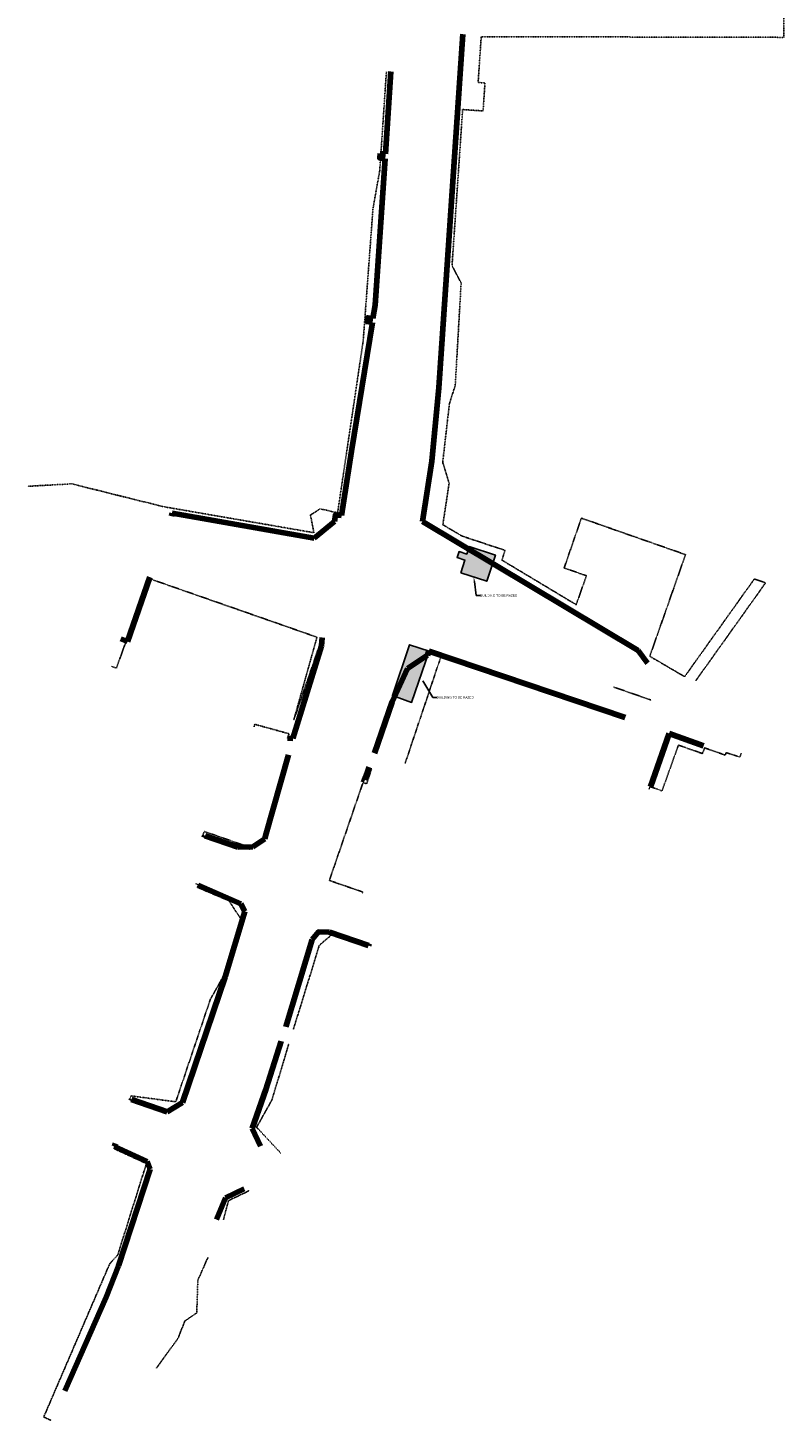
# Model space of a CAD drawing. Extents: x -2 to 388770, y -4 to 106632.
# Tile 2 of 13: x 387342 to 388339, y 98032 to 99868. Entities that reach past the tile are written whole.
import ezdxf
from ezdxf import colors
from ezdxf.entities.mleader import LeaderData, LeaderLine
from ezdxf.math import Vec2, Vec3

# ---------------------------------------------------------------- set-up
doc = ezdxf.new("R2010")
doc.units = 0
doc.header["$MEASUREMENT"] = 0
doc.linetypes.add('Eease', pattern=[0.4, 0.075, -0.05, 0.15, -0.05, 0.075])
for name, color, linetype, lineweight in [('E_BLD', 231, 'Continuous', 25), ('P_MISC', 7, 'Continuous', 25), ('P_MISC_CONSTD', 7, 'Continuous', 25), ('P_RW_AccessAcquisition', 1, 'Eacca', 25), ('P_RW_AccessAcquisition-Whiskers', 1, 'Eacca', 25), ('P_RW_EasementTemp', 2, 'Eease', 25), ('P_RW_Proposed', 1, 'Continuous', 80)]:
    doc.layers.add(name, color=color, linetype=linetype, lineweight=lineweight)
doc.styles.get("Standard").update_dxf_attribs({"font": 'arial.ttf'})
doc.linetypes.add('Eacca', pattern='A,1e-06,[1,ACCA.shx,S=0.005,R=0,X=0,Y=0],-0.065', length=0.065001)

msp = doc.modelspace()

# ---------------------------------------------------------------- hatches: boundary and pattern name
at = {"layer": 'P_MISC'}
for points in [[(387912.6, 99149.6), (387918.1, 99166.3), (387907.8, 99169.8), (387910.4, 99177.5), (387920.6, 99174.1), (387923.9, 99184.1), (387958.3, 99172.7), (387946.8, 99138.2)], [(387871.1, 99046), (387845.1, 99054.5), (387822.6, 98987.6), (387847.9, 98978.5)]]:
    msp.add_hatch(color=256, dxfattribs=at).paths.add_polyline_path(points)

# ---------------------------------------------------------------- linework, layer by layer
at = {"layer": 'E_BLD'}
for p, q in [((387958.3, 99172.7), (387946.8, 99138.2)), ((387946.8, 99138.2), (387912.6, 99149.6))]:
    msp.add_line(p, q, dxfattribs=at)
at = {"layer": 'P_MISC', "flags": 128}
msp.add_lwpolyline([(387912.6, 99149.6), (387918.1, 99166.3), (387907.8, 99169.8), (387910.4, 99177.5), (387920.6, 99174.1), (387923.9, 99184.1), (387958.3, 99172.7), (387946.8, 99138.2)], close=True, dxfattribs=at)
msp.add_lwpolyline([(387871.1, 99046), (387845.1, 99054.5), (387822.6, 98987.6), (387847.9, 98978.5), (387871.1, 99046)], dxfattribs=at)
at = {"layer": 'P_MISC_CONSTD', "lineweight": -2}
msp.add_line((387875.9, 98985.2), (387880.9, 98985.2), dxfattribs=at)
msp.add_lwpolyline([(387862.6, 99007.1), (387875.9, 98985.2)], dxfattribs=at)
at = {"layer": 'P_RW_AccessAcquisition', "lineweight": 25, "ltscale": 0.2, "flags": 128}
msp.add_lwpolyline([(387865.8, 99038.9), (387842.4, 99023.5), (387822.3, 98979.3), (387799, 98911.8)], dxfattribs=at)
at = {"layer": 'P_RW_AccessAcquisition-Whiskers', "ltscale": 0.2}
msp.add_line((387862, 99217.2), (388103.1, 99072.8), dxfattribs=at)
at = {"layer": 'P_RW_EasementTemp', "ltscale": 0.2}
for p, q in [((388338.3, 99855.3), (388338.6, 99989.5)), ((387935.5, 99795.8), (387939.6, 99856.2)), ((387939.6, 99856.2), (388338.3, 99855.3)), ((387807.4, 99702), (387814.7, 99810.1)), ((387935.5, 99795.8), (387944.5, 99795.2)), ((387942, 99758.3), (387944.5, 99795.2)), ((387901.1, 99554.2), (387915.1, 99760.1)), ((387942, 99758.3), (387915.1, 99760.1)), ((387805.8, 99679.3), (387807, 99696)), ((387805.8, 99679.3), (387797, 99629.8)), ((387797, 99629.8), (387784.1, 99455.3)), ((387901.1, 99554.2), (387913.1, 99531.7)), ((387913.1, 99531.7), (387905.4, 99396.9)), ((387784.1, 99455.3), (387750.4, 99228.5)), ((387897.6, 99371.8), (387905.4, 99396.9)), ((387888.8, 99294.9), (387897.6, 99371.8)), ((387897.3, 99267.7), (387888.8, 99294.9)), ((387342.4, 99263.5), (387400.1, 99266.7)), ((387400.1, 99266.7), (387521, 99236.6)), ((387889, 99212.8), (387897.3, 99267.7)), ((387719.1, 99202.3), (387521, 99236.6)), ((387714.7, 99225.6), (387727.3, 99233.8)), ((387714.7, 99225.6), (387719.1, 99202.3)), ((387750.4, 99228.5), (387727.3, 99233.8)), ((387889, 99212.8), (387903.4, 99204.3)), ((387903.4, 99204.3), (387914.3, 99197.9)), ((388048.8, 99155.8), (388071.5, 99221.5)), ((388071.5, 99221.5), (388208.7, 99173.4)), ((387914.3, 99197.9), (387971, 99179)), ((387971, 99179), (387966.7, 99166.2)), ((388208.7, 99173.4), (388161.6, 99039.4)), ((387966.7, 99166.2), (388064.7, 99107.4)), ((388048.8, 99155.8), (388078.1, 99145.6)), ((387494.5, 99113.2), (387504.3, 99141.1)), ((387723.1, 99064.6), (387504.3, 99141.1)), ((388078.1, 99145.6), (388064.7, 99107.4)), ((388299.4, 99141.4), (388207.5, 99012.5)), ((388314.1, 99136.1), (388222.2, 99007.2)), ((388299.4, 99141.4), (388314.1, 99136.1)), ((387494.5, 99113.2), (387492.7, 99113.8)), ((387459, 99023.9), (387471.9, 99059.5)), ((387692.7, 98955.4), (387723.1, 99064.6)), ((387692.7, 98955.4), (387730.1, 99064.3)), ((387839.2, 98897.9), (387886.4, 99038.7)), ((387886.4, 99038.7), (388128.3, 98956.8)), ((388161.6, 99039.4), (388207.5, 99012.5)), ((387459, 99023.9), (387452.6, 99026.2)), ((388114, 98998.9), (388163.3, 98981.6)), ((387640.4, 98946.6), (387641.3, 98949.7)), ((387641.3, 98949.7), (387686.4, 98937.2)), ((387686.4, 98937.2), (387684.4, 98931.3)), ((388177.8, 98862), (388199.4, 98922.3)), ((388199.4, 98922.3), (388231.1, 98911.1)), ((388233.7, 98918.7), (388231.1, 98911.1)), ((388233.7, 98918.7), (388261.1, 98909.1)), ((388261.1, 98909.1), (388262.3, 98912.5)), ((388262.3, 98912.5), (388280.2, 98906.4)), ((388280.3, 98906.7), (388282, 98911.6)), ((387795.6, 98891.8), (387788.6, 98871.4)), ((387783.8, 98872.7), (387739.5, 98743.9)), ((387788.6, 98871.4), (387783.8, 98872.7)), ((388162.7, 98867.3), (388177.8, 98862)), ((387574.5, 98808.5), (387571.9, 98800.9)), ((387574.5, 98808.5), (387635, 98787.5)), ((387635, 98787.5), (387633.9, 98784.5)), ((387565.6, 98734.8), (387566.6, 98737.7)), ((387565.6, 98734.8), (387607.1, 98717.2)), ((387739.5, 98743.9), (387783.2, 98728.7)), ((387783.2, 98728.7), (387782.9, 98727.5)), ((387607.1, 98717.2), (387622.9, 98693.3)), ((387599.9, 98617.6), (387622.9, 98693.3)), ((387744.7, 98674.1), (387726.3, 98658.4)), ((387726.3, 98658.4), (387692.1, 98547.5)), ((387582.7, 98587), (387599.9, 98617.6)), ((387537.2, 98452.1), (387582.7, 98587)), ((387686.1, 98528.4), (387663.9, 98454.6)), ((387476.1, 98454.1), (387478.2, 98459.9)), ((387478.2, 98459.9), (387537.2, 98452.1)), ((387643.7, 98418.5), (387663.9, 98454.6)), ((387643.7, 98418.5), (387675.8, 98384.1)), ((387456.6, 98393.3), (387455.6, 98390.4)), ((387498.5, 98370.7), (387455.6, 98390.4)), ((387460.8, 98250.3), (387498.5, 98370.7)), ((387606.7, 98321.8), (387634.2, 98335)), ((387606.7, 98321.8), (387600.1, 98296.7)), ((387566.3, 98216.9), (387579.5, 98246.8)), ((387566.3, 98216.9), (387564.8, 98173.8)), ((387549.2, 98163.2), (387540, 98140)), ((387549.2, 98163.2), (387564.8, 98173.8)), ((387540, 98140), (387511.7, 98101.1)), ((387363.2, 98036.5), (387372.5, 98032.4))]:
    msp.add_line(p, q, dxfattribs=at)
at = {"layer": 'P_RW_EasementTemp', "ltscale": 0.2, "flags": 128}
for points in [[(387460.8, 98250.3), (387450.2, 98238.6)], [(387450.2, 98238.6), (387363.2, 98036.5)]]:
    msp.add_lwpolyline(points, dxfattribs=at)
at = {"layer": 'P_RW_Proposed'}
for p, q in [((387883.6, 99393.2), (387915.3, 99859.6)), ((387813.4, 99701.6), (387820.7, 99810.1)), ((387806.4, 99702.1), (387813.4, 99701.6)), ((387799.8, 99502.3), (387813, 99695.6)), ((387797, 99484.5), (387799.8, 99502.3)), ((387768.7, 99309.8), (387796.2, 99479.6)), ((387874.4, 99296.7), (387883.6, 99393.2)), ((387768.7, 99309.8), (387755.4, 99224.8)), ((387874.4, 99296.7), (387862, 99217.2)), ((387532.3, 99227.9), (387531.7, 99224.3)), ((387532.3, 99227.9), (387719.6, 99194.9)), ((387719.6, 99194.9), (387746.2, 99217.1)), ((387862, 99217.2), (388146.3, 99046.9)), ((387503, 99143.7), (387473.8, 99058.7)), ((387473.8, 99058.7), (387464.9, 99062.2)), ((387730.1, 99064.3), (387729.2, 99053.3)), ((387729.2, 99053.3), (387691.3, 98930.8)), ((387842.4, 99023.5), (387868.8, 99040.9)), ((387870.6, 99046.1), (387868.8, 99040.9)), ((387870.6, 99046.1), (388129, 98958.7)), ((388158.4, 99030.2), (388146.3, 99046.9)), ((387842.4, 99023.5), (387822.3, 98979.3)), ((387799, 98911.8), (387822.3, 98979.3)), ((387684.4, 98931.3), (387691.3, 98930.8)), ((388162.7, 98867.3), (388187.2, 98937.7)), ((388187.2, 98937.7), (388232.5, 98921.4)), ((387685.5, 98909.5), (387655.5, 98802.8)), ((387791.8, 98893.1), (387786.2, 98876.6)), ((387782.4, 98877.9), (387786.2, 98876.6)), ((388161.2, 98867.8), (388162.7, 98867.3)), ((387575.7, 98802.8), (387574.7, 98799.9)), ((387575.7, 98802.8), (387619.6, 98787.6)), ((387619.6, 98787.6), (387638.6, 98788.4)), ((387654.3, 98798.7), (387638.6, 98788.4)), ((387566.6, 98737.7), (387567.1, 98739.1)), ((387566.6, 98737.7), (387622.7, 98713.2)), ((387628, 98703), (387622.7, 98713.2)), ((387602.4, 98616.8), (387628, 98703)), ((387739.9, 98675.7), (387791, 98658)), ((387682.1, 98551), (387717, 98665.9)), ((387792, 98660.8), (387791, 98658)), ((387546.2, 98451.2), (387602.4, 98616.8)), ((387478, 98453.4), (387478.7, 98455.3)), ((387478.7, 98455.3), (387525.9, 98438.8)), ((387525.9, 98438.8), (387546.2, 98451.2)), ((387648.7, 98393.5), (387637.7, 98416.7)), ((387456.6, 98393.3), (387457.9, 98396.9)), ((387499.4, 98373.6), (387456.6, 98393.3)), ((387503.4, 98363.5), (387461.7, 98235.7)), ((387503.4, 98363.5), (387499.4, 98373.6)), ((387590.9, 98296.8), (387602.8, 98325.4)), ((387602.8, 98325.4), (387627.5, 98337.3)), ((387445.6, 98194.7), (387461.7, 98235.7)), ((387390.9, 98070.9), (387445.6, 98194.7))]:
    msp.add_line(p, q, dxfattribs=at)
at = {"layer": 'P_RW_Proposed', "flags": 128}
for points in [[(387806.4, 99702.1), (387806, 99696.1), (387813, 99695.6)], [(387797, 99484.5), (387790, 99485.7), (387789.2, 99480.7), (387796.2, 99479.6)], [(387755.4, 99224.8), (387747.4, 99225.8), (387746.2, 99217.1)], [(387654.3, 98798.7), (387655.5, 98802.8)], [(387717, 98665.9), (387725.1, 98676), (387739.9, 98675.7)], [(387637.7, 98416.7), (387655.9, 98468.1), (387676.2, 98531.9)]]:
    msp.add_lwpolyline(points, dxfattribs=at)

# ---------------------------------------------------------------- texts
at = {"layer": 'P_MISC_CONSTD', "insert": (387881, 98986.7), "char_height": 3, "attachment_point": 1}
msp.add_mtext('BUILDING TO BE RAZED', dxfattribs=at)

# ---------------------------------------------------------------- leaders
at = {"layer": 'P_MISC_CONSTD'}
ml = msp.add_multileader_mtext('Standard', dxfattribs=at)
ml.set_content('BUILDING TO BE RAZED', color=256)
ml.set_leader_properties()
ml.build(insert=Vec2(0, 0))
ml.multileader.update_dxf_attribs({"dogleg_length": 5, "arrow_head_size": 6})
ctx = ml.context
ctx.base_point, ctx.char_height, ctx.arrow_head_size, ctx.landing_gap_size, ctx.plane_origin = Vec3(387938.1, 99119.5), 3, 6, 0.09, Vec3(387929.7, 99143.9)
notes = []
notes.append((ctx, [(0, (1, 1, 0), (387933.1, 99119.5), (1, 0), 5, [(0, [(387929.7, 99143.9)], 0, [])])]))
ctx.mtext.insert, ctx.mtext.flow_direction = Vec3(387938.2, 99121), 5
for ctx, leaders in notes:
    for number, flags, end, landing, length, lines in leaders:
        leader = LeaderData()
        leader.index, (leader.has_last_leader_line, leader.has_dogleg_vector, leader.attachment_direction) = number, flags
        leader.last_leader_point, leader.dogleg_vector, leader.dogleg_length = Vec3(end), Vec3(landing), length
        for number, points, colour, breaks in lines:
            line = LeaderLine()
            line.index, line.vertices, line.color, line.breaks = number, Vec3.list(points), colors.encode_raw_color(colour), breaks
            leader.lines.append(line)
        ctx.leaders.append(leader)

doc.saveas('drawing.dxf')
